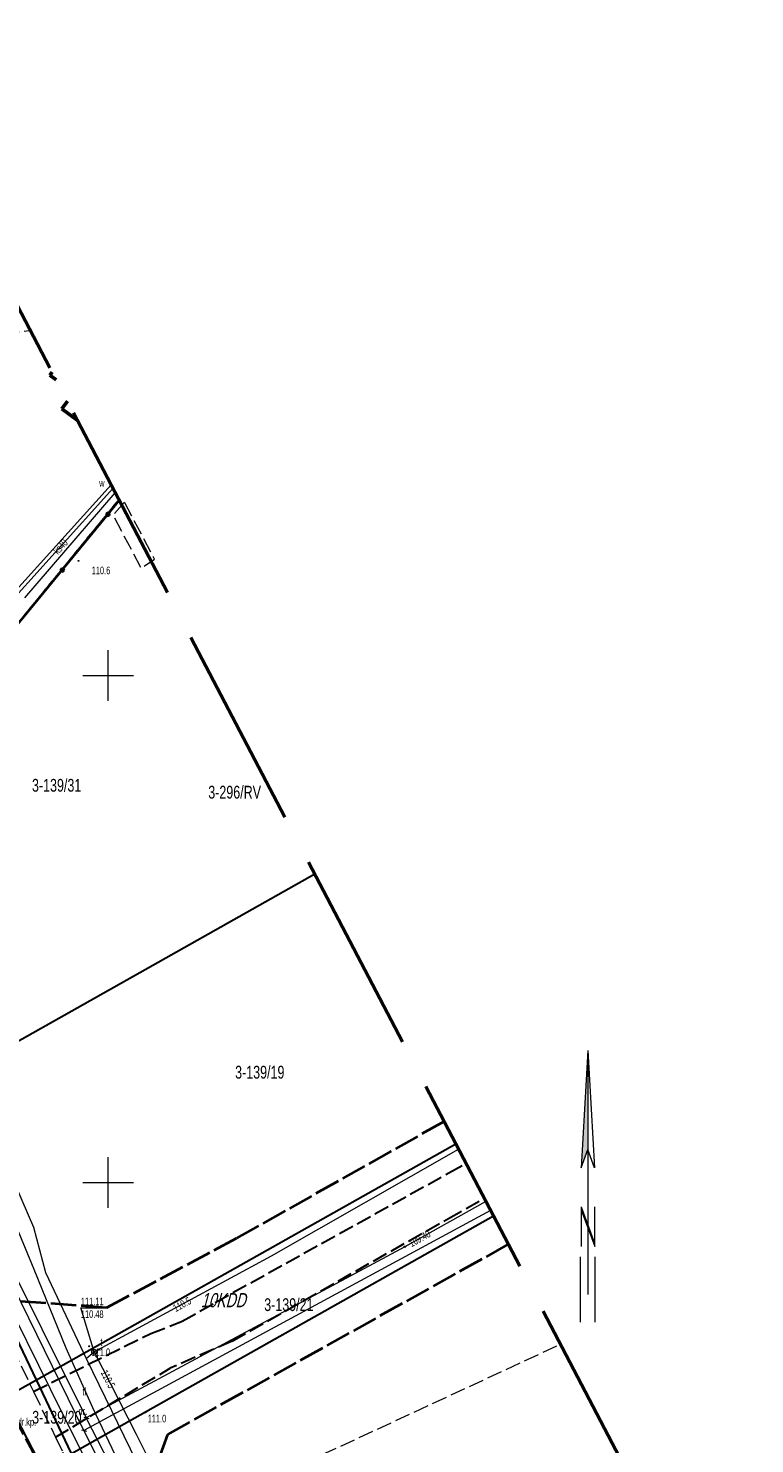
# Model space of a CAD drawing. Header units: metres. Extents: x 7531673 to 7533164, y 5721297 to 5724010.
# Tile 10 of 58: x 7533092 to 7533164, y 5721374 to 5721514. Entities that reach past the tile are written whole.
import ezdxf
from ezdxf.enums import TextEntityAlignment as Align

# ---------------------------------------------------------------- set-up
doc = ezdxf.new("R2010")
doc.units = ezdxf.units.M
for name, pattern in [('11', [3, 2.5, -0.5]), ('2_KTJZ01', [2, 1.5, -0.5]), ('3_EGBB01', [0]), ('4_1', [0]), ('4_SUPK_01', [0]), ('4_SUPT_01', [0]), ('4_SUPW_01', [0]), ('GDE', [0]), ('GUK', [2, 1.5, -0.5]), ('GUZ', [1, 0.5, -0.5]), ('L_0_06', [2, 1.5, -0.5]), ('L_0_09', [2.5, 2, -0.5])]:
    doc.linetypes.add(name, pattern=pattern)
doc.layers.get('0').update_dxf_attribs({"color": 252})
for name, color, linetype, lineweight in [('chodnik', 252, 'L_0_06', 18), ('Dzialki', 80, 'GDE', 30), ('EGBB_L_0', 252, '3_EGBB01', 50), ('jezdnia', 252, 'L_0_06', 18), ('k', 252, 'Continuous', 18), ('Kontury', 252, 'GUK', 18), ('KTJZ_E_T_0', 252, 'Continuous', 15), ('KTJZ_L_0', 252, '2_KTJZ01', 18), ('KTOK_L_4', 252, 'Continuous', 35), ('MPZP', 130, '11', 40), ('Numery_dzialek', 80, 'Continuous', 30), ('Numery_konturow', 252, 'Continuous', 13), ('opis', 7, 'Continuous', 18), ('RTPW_T_0', 252, 'Continuous', 15), ('SUPK_E_T_4', 24, 'Continuous', 15), ('SUPK_L_4', 24, '4_SUPK_01', 18), ('SUPT_L_0', 30, '4_SUPT_01', 18), ('SUPW_L_0', 150, '4_SUPW_01', 18), ('SUTT_T_0', 30, 'Continuous', 18), ('SUTW_T_0', 150, 'Continuous', 18), ('SUUT_E_T_9', 30, 'Continuous', 15), ('SUUT_T_1', 30, 'Continuous', 18), ('SUUW_E_T_3', 7, 'Continuous', 15), ('SUXX_T_4', 7, 'Continuous', 18), ('SUXX_T_7', 7, 'Continuous', 18), ('Uzytki', 252, 'GUZ', 18), ('wysokosci_naturalne', 7, 'Continuous', 18)]:
    doc.layers.add(name, color=color, linetype=linetype, lineweight=lineweight)
doc.layers.add('zakres', color=7, linetype='L_0_09', lineweight=50, true_color=0xff05ff)
doc.layers.add('Znak północy', color=7, linetype='Continuous')
doc.styles.get("Standard").update_dxf_attribs({"font": 'arial.ttf'})

# ---------------------------------------------------------------- blocks, each defined once
blk = doc.blocks.new('2_RTPW01')
at = {"linetype": 'Continuous'}
blk.add_circle((0, 0), 0.045, dxfattribs=at)
blk = doc.blocks.new('4_SUPS01_07')
at = {"linetype": 'Continuous'}
blk.add_circle((0, 0), 0.0625, dxfattribs=at)
blk = doc.blocks.new('4_SUPS01_08')
at = {"linetype": 'Continuous'}
blk.add_circle((0, 0), 0.0625, dxfattribs=at)
blk = doc.blocks.new('4_SUUS15_07')
at = {"linetype": 'Continuous'}
blk.add_circle((0, 0), 0.25, dxfattribs=at)
blk = doc.blocks.new('4_SUXX')
at = {"linetype": 'Continuous'}
blk.add_line((0, -0.25), (0, 0.25), dxfattribs=at)
blk = doc.blocks.new('W_POL')
at = {"color": 0, "linetype": 'Continuous', "lineweight": 0}
for p, q in [((0, 13.393), (-0.67, 1.818)), ((0, 13.393), (0, -3.92)), ((0, 13.393), (0.668, 1.818)), ((-0.67, 1.818), (0, 3.636)), ((0.668, 1.818), (0, 3.636)), ((-0.67, -2.007), (-0.67, -5.929)), ((-0.67, -2.007), (0.669, -5.621)), ((-0.67, -2.314), (0.67, -5.929)), ((0.669, -2.007), (0.669, -5.929)), ((0, -3.92), (0, -4.59)), ((0, -4.59), (0, -10.676)), ((-0.755, -6.94), (-0.755, -13.393)), ((0.671, -6.94), (0.671, -13.393))]:
    blk.add_line(p, q, dxfattribs=at)
at = {"color": 0, "linetype": 'Continuous', "lineweight": 0, "extrusion": (0, 0, -1)}
for points in [[(0, 13.393), (0, 3.636), (0.67, 1.818)], [(0, -3.814), (0, -4.122), (0.67, -2.007), (0.67, -2.314)]]:
    blk.add_solid(points, dxfattribs=at)
blk = doc.blocks.new('RTPW01')
at = {"linetype": 'Continuous', "lineweight": 13}
blk.add_hatch(color=0, dxfattribs=at).paths.add_polyline_path([(0, -0.09, 1), (0, 0.09, 1)])
at = {"color": 0, "linetype": 'Continuous', "lineweight": 13}
blk.add_circle((0, 0), 0.0906, dxfattribs=at)

msp = doc.modelspace()

# ---------------------------------------------------------------- linework, layer by layer
at = {"layer": 'chodnik', "color": 252, "lineweight": 18, "flags": 128}
msp.add_lwpolyline([(7533101.61, 5721467.1), (7533100.49, 5721465.82), (7533103.24, 5721460.57), (7533104.56, 5721461.49), (7533101.61, 5721467.1)], dxfattribs=at)
at = {"layer": 'chodnik', "color": 252, "lineweight": 18}
msp.add_lwpolyline([(7533084.49, 5721396.32), (7533092.62, 5721379.38), (7533094.8, 5721374.86), (7533095.51, 5721373.38), (7533097.69, 5721363.58), (7533100.71, 5721357.69), (7533102.04, 5721358.36), (7533105.76, 5721351.12), (7533104.44, 5721350.43), (7533106.72, 5721346), (7533116.27, 5721332.37), (7533119.7, 5721325.62)], dxfattribs=at)
at = {"layer": 'Dzialki'}
for p, q in [((7533068.79, 5721427.95), (7533101.05, 5721467.34)), ((7533120.37, 5721430.41), (7533079.58, 5721407.41)), ((7533092.92, 5721380.52), (7533134.28, 5721403.81)), ((7533092.92, 5721380.52), (7533085.14, 5721396.82)), ((7533096.38, 5721373.25), (7533138, 5721396.7)), ((7533089.88, 5721378.8), (7533092.92, 5721380.52)), ((7533096.38, 5721373.25), (7533092.92, 5721380.52)), ((7533089.88, 5721378.8), (7533093.56, 5721371.67))]:
    msp.add_line(p, q, dxfattribs=at)
at = {"layer": 'EGBB_L_0', "linetype": '3_EGBB01'}
for p, q in [((7533094.47, 5721479.92), (7533094.25, 5721479.62)), ((7533094.25, 5721479.62), (7533094.85, 5721479.18)), ((7533095.97, 5721477.05), (7533095.42, 5721476.3)), ((7533095.42, 5721476.3), (7533096.95, 5721475.18))]:
    msp.add_line(p, q, dxfattribs=at)
at = {"layer": 'jezdnia', "color": 251, "lineweight": 30, "flags": 128}
for points in [[(7533092.62, 5721379.38), (7533104.2, 5721385.09)], [(7533094.8, 5721374.86), (7533106.11, 5721381.68)]]:
    msp.add_lwpolyline(points, dxfattribs=at)
at = {"layer": 'k', "linetype": 'Continuous', "lineweight": 18, "flags": 128}
for points in [[(7533100, 5721447.5), (7533100, 5721452.5)], [(7533097.5, 5721450), (7533102.5, 5721450)], [(7533100, 5721397.5), (7533100, 5721402.5)], [(7533097.5, 5721400), (7533102.5, 5721400)]]:
    msp.add_lwpolyline(points, dxfattribs=at)
at = {"layer": 'Kontury'}
for p, q in [((7533085.14, 5721396.82), (7533092.92, 5721380.52)), ((7533101.16, 5721363.89), (7533144.62, 5721384.04)), ((7533092.92, 5721380.52), (7533096.38, 5721373.25))]:
    msp.add_line(p, q, dxfattribs=at)
at = {"layer": 'KTJZ_L_0', "color": 251, "linetype": '2_KTJZ01', "lineweight": 30}
for p, q in [((7533133.61, 5721400.94), (7533135.28, 5721401.89)), ((7533110.56, 5721388.16), (7533133.61, 5721400.94)), ((7533133.56, 5721396.43), (7533137.09, 5721398.43)), ((7533112.24, 5721384.34), (7533133.56, 5721396.43)), ((7533107.3, 5721386.3), (7533110.56, 5721388.16)), ((7533104.2, 5721385.09), (7533107.3, 5721386.3)), ((7533112.24, 5721384.34), (7533106.11, 5721381.68)), ((7533106.11, 5721381.68), (7533106.11, 5721381.68))]:
    msp.add_line(p, q, dxfattribs=at)
at = {"layer": 'KTOK_L_4'}
for p, q in [((7533095.47, 5721460.4), (7533099.98, 5721465.9)), ((7533099.98, 5721465.9), (7533101.09, 5721467.26)), ((7533090.96, 5721454.9), (7533095.47, 5721460.4))]:
    msp.add_line(p, q, dxfattribs=at)
for centre in [(7533099.98, 5721465.9), (7533095.47, 5721460.4)]:
    msp.add_circle(centre, 0.17, dxfattribs=at)
at = {"layer": 'MPZP'}
for points in [[(7533100.21, 5721359.28), (7533085.22, 5721387.13), (7533065.98, 5721424.63), (7533047.61, 5721463.17), (7533036.14, 5721484.73), (7533008.69, 5721536.77), (7533010.42, 5721539.28), (7533081.83, 5721504.08)], [(7533133.13, 5721406.01), (7533112.63, 5721394.47), (7533099.82, 5721387.63), (7533084.37, 5721388.79)], [(7533139.47, 5721393.89), (7533105.84, 5721375.13), (7533100.21, 5721359.28), (7533118.37, 5721324.96)]]:
    msp.add_lwpolyline(points, dxfattribs=at)
at = {"layer": 'SUPK_L_4', "linetype": '4_SUPK_01'}
for p, q in [((7533100.46, 5721468.46), (7533076.09, 5721441.47)), ((7533097.61, 5721375.53), (7533082.46, 5721406.33)), ((7533137.72, 5721397.23), (7533097.61, 5721375.53)), ((7533102.17, 5721366.46), (7533097.61, 5721375.53))]:
    msp.add_line(p, q, dxfattribs=at)
at = {"layer": 'SUPK_L_4', "linetype": '4_1'}
for p, q in [((7533100.46, 5721468.46), (7533076.09, 5721441.47)), ((7533097.61, 5721375.53), (7533082.46, 5721406.33)), ((7533137.72, 5721397.23), (7533097.61, 5721375.53)), ((7533102.17, 5721366.46), (7533097.61, 5721375.53))]:
    msp.add_line(p, q, dxfattribs=at)
at = {"layer": 'SUPT_L_0', "linetype": '4_SUPT_01'}
for p, q in [((7533091.79, 5721457.67), (7533100.7, 5721468.02)), ((7533088.46, 5721405.18), (7533092.63, 5721395.58)), ((7533087.82, 5721403.12), (7533092.67, 5721391.45)), ((7533116.1, 5721392.75), (7533134.56, 5721403.28)), ((7533092.63, 5721395.58), (7533093.8, 5721391.11)), ((7533098.62, 5721383.27), (7533116.1, 5721392.75)), ((7533092.67, 5721391.45), (7533095.82, 5721383.67)), ((7533093.8, 5721391.11), (7533097.82, 5721382.63)), ((7533094.31, 5721379.6), (7533089.66, 5721389.01)), ((7533095.82, 5721383.67), (7533098.44, 5721377.81)), ((7533097.82, 5721382.63), (7533098.62, 5721383.27)), ((7533097.82, 5721382.63), (7533107.11, 5721363.65)), ((7533098.62, 5721383.27), (7533102.77, 5721375.15)), ((7533099.16, 5721369.86), (7533094.31, 5721379.6)), ((7533098.44, 5721377.81), (7533102.22, 5721369.9)), ((7533102.77, 5721375.15), (7533112.42, 5721355.85))]:
    msp.add_line(p, q, dxfattribs=at)
at = {"layer": 'SUPW_L_0', "linetype": '4_SUPW_01'}
for p, q in [((7533075.97, 5721441.9), (7533100.28, 5721468.81)), ((7533082.43, 5721407.62), (7533097.84, 5721376.78)), ((7533137.26, 5721398.12), (7533129.25, 5721393.65)), ((7533129.25, 5721393.65), (7533097.84, 5721376.78)), ((7533103.09, 5721366.57), (7533097.84, 5721376.78))]:
    msp.add_line(p, q, dxfattribs=at)
at = {"layer": 'SUPW_L_0', "linetype": '4_1'}
for p, q in [((7533075.97, 5721441.9), (7533100.28, 5721468.81)), ((7533082.43, 5721407.62), (7533097.84, 5721376.78)), ((7533137.26, 5721398.12), (7533129.25, 5721393.65)), ((7533129.25, 5721393.65), (7533097.84, 5721376.78)), ((7533103.09, 5721366.57), (7533097.84, 5721376.78))]:
    msp.add_line(p, q, dxfattribs=at)
at = {"layer": 'SUTT_T_0', "linetype": 'Continuous'}
for p, q in [((7533098.62, 5721383.27), (7533097.3, 5721387.63)), ((7533097.3, 5721387.63), (7533099.82, 5721387.63))]:
    msp.add_line(p, q, dxfattribs=at)
at = {"layer": 'Uzytki'}
for p, q in [((7533049.96, 5721479.28), (7533092.31, 5721484.04)), ((7533068.79, 5721427.95), (7533101.05, 5721467.34)), ((7533092.92, 5721380.52), (7533085.14, 5721396.82)), ((7533096.38, 5721373.25), (7533092.92, 5721380.52))]:
    msp.add_line(p, q, dxfattribs=at)
at = {"layer": 'zakres', "color": 6, "lineweight": 50, "ltscale": 10}
msp.add_lwpolyline([(7531711.14, 5723861.32), (7531927.66, 5723451.28), (7532248.91, 5722837.99), (7532655.42, 5722066.69), (7533061.63, 5721296.9), (7533163.78, 5721347.42), (7533045.85, 5721572.87), (7532868.05, 5721917.16), (7532735.17, 5722175.75), (7532682.94, 5722276.17), (7532755.64, 5722321.46), (7532723.06, 5722383.63), (7532650.28, 5722338.29), (7532322.07, 5722954.54), (7532208.28, 5723169.59), (7531836.58, 5723882.95), (7531911.57, 5723950.84), (7531857.88, 5724010.14), (7531797.9, 5723955.84), (7531782.57, 5723984.68), (7531673.37, 5723932.85)], close=True, dxfattribs=at)

# ---------------------------------------------------------------- block references
at = {"color": 252, "linetype": 'Continuous', "xscale": 0.5, "yscale": 0.5, "zscale": 0.5}
for p in [(7533098.13, 5721383.84), (7533103.67, 5721377.31)]:
    msp.add_blockref('RTPW01', p, dxfattribs=at)
at = {"layer": 'RTPW_T_0'}
msp.add_blockref('2_RTPW01', (7533097.08, 5721461.31), dxfattribs=at)
at = {"layer": 'SUTT_T_0'}
for p in [(7533099.06, 5721383.51), (7533098.62, 5721383.27), (7533098.85, 5721382.82)]:
    msp.add_blockref('4_SUPS01_07', p, dxfattribs=at)
at = {"layer": 'SUTW_T_0'}
msp.add_blockref('4_SUPS01_08', (7533129.25, 5721393.65), dxfattribs=at)
at = {"layer": 'SUUT_T_1'}
msp.add_blockref('4_SUUS15_07', (7533098.62, 5721383.27), dxfattribs=at)
at = {"layer": 'SUXX_T_4', "rotation": 252.5501755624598}
msp.add_blockref('4_SUXX', (7533097.61, 5721375.53), dxfattribs=at)
at = {"layer": 'SUXX_T_7', "rotation": 252.7260529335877}
msp.add_blockref('4_SUXX', (7533097.84, 5721376.78), dxfattribs=at)
at = {"layer": 'Znak północy', "color": 252, "linetype": 'Continuous', "lineweight": 25}
msp.add_blockref('W_POL', (7533147.32, 5721399.61), dxfattribs=at)

# ---------------------------------------------------------------- texts
at = {"layer": 'KTJZ_E_T_0', "width": 0.7}
for s, p in [('dr.kp.', (7533091.06, 5721376)), ('dr.', (7533097.07, 5721377.07))]:
    msp.add_text(s, height=0.75, dxfattribs=at).set_placement(p)
at = {"layer": 'MPZP', "lineweight": 30, "oblique": 15, "width": 0.7}
msp.add_text('10KDD', height=1.4, dxfattribs=at).set_placement((7533109.13, 5721389.08), align=Align.TOP_LEFT)
at = {"layer": 'Numery_dzialek', "width": 0.7}
for s, p in [('3-139/31', (7533092.48, 5721439.8)), ('3-139/19', (7533112.52, 5721411.5)), ('3-139/21', (7533115.39, 5721388.57)), ('3-139/20', (7533092.5, 5721377.46))]:
    msp.add_text(s, height=1.26, dxfattribs=at).set_placement(p, align=Align.TOP_LEFT)
at = {"layer": 'Numery_konturow', "width": 0.7}
msp.add_text('3-296/RV', height=1.26, dxfattribs=at).set_placement((7533109.87, 5721439.12), align=Align.TOP_LEFT)
at = {"layer": 'opis', "color": 252, "lineweight": 15, "width": 0.7}
msp.add_text('tl.', height=0.75, dxfattribs=at).set_placement((7533097.46, 5721378.98))
at = {"layer": 'RTPW_T_0', "width": 0.7}
msp.add_text('110.6', height=0.75, dxfattribs=at).set_placement((7533098.37, 5721459.99))
at = {"layer": 'SUPK_E_T_4', "width": 0.7}
msp.add_text('ks40', height=0.75, rotation=47.92, dxfattribs=at).set_placement((7533095.28, 5721462.72), align=Align.MIDDLE)
at = {"layer": 'SUTT_T_0', "width": 0.7}
for s, p in [('111.11', (7533097.3, 5721388.63)), ('110.48', (7533097.3, 5721387.38))]:
    msp.add_text(s, height=0.75, dxfattribs=at).set_placement(p, align=Align.TOP_LEFT)
for rotation, p in [(28.49, (7533106.48, 5721387.53)), (297.07, (7533099.57, 5721381.41))]:
    msp.add_text('110.5', height=0.75, rotation=rotation, dxfattribs=at).set_placement(p, align=Align.MIDDLE_LEFT)
at = {"layer": 'SUTW_T_0', "width": 0.7}
msp.add_text('109.40', height=0.75, rotation=29.18, dxfattribs=at).set_placement((7533129.74, 5721393.92), align=Align.MIDDLE_LEFT)
at = {"layer": 'SUUT_E_T_9', "width": 0.7}
msp.add_text('t', height=0.75, dxfattribs=at).set_placement((7533099.22, 5721383.87))
at = {"layer": 'SUUW_E_T_3', "color": 150, "width": 0.7}
msp.add_text('w', height=0.75, dxfattribs=at).set_placement((7533099.11, 5721468.61))
at = {"layer": 'wysokosci_naturalne', "color": 252, "lineweight": 15, "width": 0.7}
for p in [(7533098.35, 5721382.87), (7533103.89, 5721376.33)]:
    msp.add_text('111.0', height=0.75, dxfattribs=at).set_placement(p)

doc.saveas('drawing.dxf')
